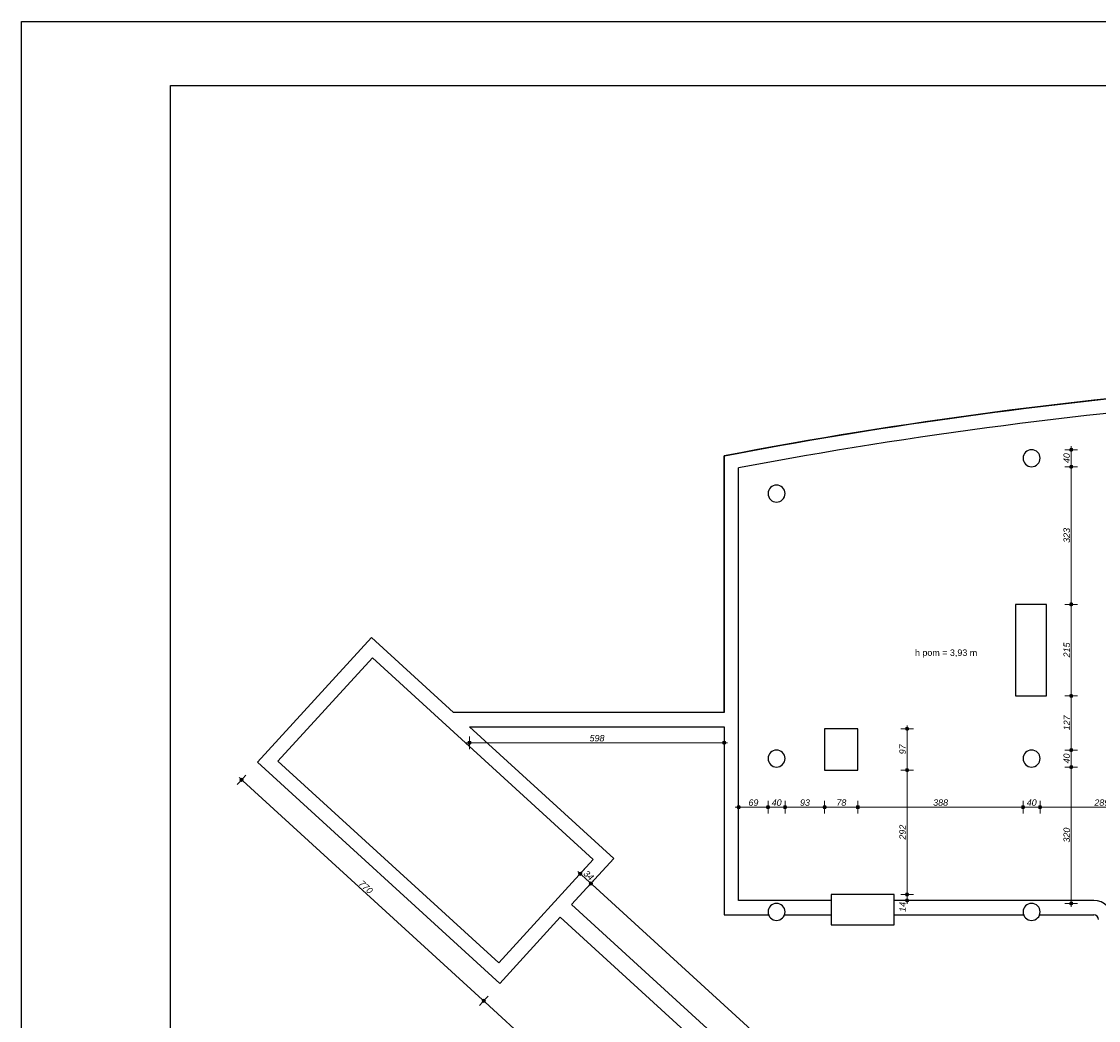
# Model space of a CAD drawing. Header units: millimetres. Extents: x -170998 to -45998, y 10557 to 52557.
# Tile 2 of 92: x -170998 to -145708, y 29108 to 52557. Entities that reach past the tile are written whole.
import ezdxf

# ---------------------------------------------------------------- set-up
doc = ezdxf.new("R2010")
doc.units = ezdxf.units.MM
doc.header["$MEASUREMENT"] = 0
doc.linetypes.add('Wipeout_Contour', pattern=[1000, 0, -1000])
for name, color, linetype in [('Polilinia', 7, 'Continuous'), ('Strop', 7, 'Continuous'), ('Słup', 7, 'Continuous'), ('Tekst', 7, 'Continuous'), ('Wymiary', 7, 'Continuous'), ('Ściana', 7, 'Continuous')]:
    doc.layers.add(name, color=color, linetype=linetype)
doc.styles.add('Arial', font='txt')
doc.styles.add('Times new roman', font='txt')
doc.dimstyles.new('GENERATED_STYLE__1', dxfattribs={"dimtxt": 150, "dimasz": 152, "dimexe": 0.18, "dimexo": 0, "dimgap": 0.09, "dimtad": 1, "dimtih": 1, "dimtoh": 1, "dimlfac": 0.1, "dimzin": 0, "dimdsep": 46, "dimtxsty": 'Arial', "dimblk": 'ARROWHEAD_11', "dimblk1": 'ARROWHEAD_11', "dimblk2": 'ARROWHEAD_11', "dimcen": 0.09, "dimclrd": 114, "dimclre": 114, "dimclrt": 114, "dimazin": 0, "dimtfac": 1, "dimtdec": 4, "dimtmove": 0, "dimatfit": 3, "dimfxl": 1, "dimtolj": 1, "dimtzin": 0, "dimarcsym": 0})
doc.dimstyles.new('GENERATED_STYLE__2', dxfattribs={"dimtxt": 150, "dimasz": 152, "dimexe": 0.18, "dimexo": 0, "dimgap": 0.09, "dimtad": 1, "dimlfac": 0.1, "dimzin": 0, "dimdsep": 46, "dimtxsty": 'Arial', "dimblk": 'ARROWHEAD_11', "dimblk1": 'ARROWHEAD_11', "dimblk2": 'ARROWHEAD_11', "dimcen": 0.09, "dimclrd": 114, "dimclre": 114, "dimclrt": 114, "dimazin": 0, "dimtfac": 1, "dimtdec": 4, "dimtmove": 0, "dimatfit": 3, "dimfxl": 1, "dimtolj": 1, "dimtzin": 0, "dimarcsym": 0})

# ---------------------------------------------------------------- blocks, each defined once
blk = doc.blocks.new('*D671')
at = {"layer": 'Wymiary', "linetype": 'Continuous', "lineweight": 13}
for points in [[(-154118, 34115), (-154121, 34131), (-154130, 34143), (-154143, 34152), (-154158, 34155), (-154173, 34152), (-154186, 34143), (-154195, 34131), (-154198, 34115), (-154195, 34100), (-154186, 34087), (-154173, 34078), (-154158, 34075), (-154143, 34078), (-154130, 34087), (-154121, 34100)], [(-153428, 34115), (-153431, 34131), (-153440, 34143), (-153453, 34152), (-153468, 34155), (-153483, 34152), (-153496, 34143), (-153505, 34131), (-153508, 34115), (-153505, 34100), (-153496, 34087), (-153483, 34078), (-153468, 34075), (-153453, 34078), (-153440, 34087), (-153431, 34100)]]:
    blk.add_hatch(color=114, dxfattribs=at).paths.add_polyline_path(points)
at = {"layer": 'Wymiary', "color": 114, "lineweight": 13}
for p, q in [((-154158, 34155), (-154158, 34265)), ((-153468, 34155), (-153468, 34265)), ((-154238, 34115), (-154198, 34115)), ((-154158, 33965), (-154158, 34075)), ((-154118, 34115), (-153508, 34115)), ((-153468, 33965), (-153468, 34075))]:
    blk.add_line(p, q, dxfattribs=at)
for centre in [(-154158, 34115), (-153468, 34115)]:
    blk.add_circle(centre, 40, dxfattribs=at)
at = {"layer": 'Wymiary', "color": 114, "lineweight": 13, "insert": (-153927, 34145), "char_height": 150, "attachment_point": 7, "style": 'Arial'}
blk.add_mtext('\\A1;{\\fArial|b0|i1|c238|p38;69}', dxfattribs=at)
blk = doc.blocks.new('ARROWHEAD_11')
at = {"color": 0, "linetype": 'Continuous', "lineweight": 0}
blk.add_line((0, 0), (-1, 0), dxfattribs=at)
at = {"color": 0, "linetype": 'Continuous', "lineweight": 0, "const_width": 0.25, "flags": 128}
blk.add_lwpolyline([(-0.125, 0, 1), (0.125, 0, 1)], format="xyb", close=True, dxfattribs=at)
blk = doc.blocks.new('*D672')
at = {"layer": 'Wymiary', "linetype": 'Continuous', "lineweight": 13}
for points in [[(-153428, 34115), (-153431, 34131), (-153440, 34143), (-153453, 34152), (-153468, 34155), (-153483, 34152), (-153496, 34143), (-153505, 34131), (-153508, 34115), (-153505, 34100), (-153496, 34087), (-153483, 34078), (-153468, 34075), (-153453, 34078), (-153440, 34087), (-153431, 34100)], [(-153028, 34115), (-153031, 34131), (-153040, 34143), (-153053, 34152), (-153068, 34155), (-153083, 34152), (-153096, 34143), (-153105, 34131), (-153108, 34115), (-153105, 34100), (-153096, 34087), (-153083, 34078), (-153068, 34075), (-153053, 34078), (-153040, 34087), (-153031, 34100)]]:
    blk.add_hatch(color=114, dxfattribs=at).paths.add_polyline_path(points)
at = {"layer": 'Wymiary', "color": 114, "lineweight": 13}
for p, q in [((-153468, 34155), (-153468, 34265)), ((-153068, 34155), (-153068, 34265)), ((-153468, 33965), (-153468, 34075)), ((-153428, 34115), (-153108, 34115)), ((-153068, 33965), (-153068, 34075))]:
    blk.add_line(p, q, dxfattribs=at)
for centre in [(-153468, 34115), (-153068, 34115)]:
    blk.add_circle(centre, 40, dxfattribs=at)
at = {"layer": 'Wymiary', "color": 114, "lineweight": 13, "insert": (-153382, 34145), "char_height": 150, "attachment_point": 7, "style": 'Arial'}
blk.add_mtext('\\A1;{\\fArial|b0|i1|c238|p38;40}', dxfattribs=at)
blk = doc.blocks.new('*D673')
at = {"layer": 'Wymiary', "linetype": 'Continuous', "lineweight": 13}
for points in [[(-153028, 34115), (-153031, 34131), (-153040, 34143), (-153053, 34152), (-153068, 34155), (-153083, 34152), (-153096, 34143), (-153105, 34131), (-153108, 34115), (-153105, 34100), (-153096, 34087), (-153083, 34078), (-153068, 34075), (-153053, 34078), (-153040, 34087), (-153031, 34100)], [(-152098, 34115), (-152101, 34131), (-152110, 34143), (-152123, 34152), (-152138, 34155), (-152153, 34152), (-152166, 34143), (-152175, 34131), (-152178, 34115), (-152175, 34100), (-152166, 34087), (-152153, 34078), (-152138, 34075), (-152123, 34078), (-152110, 34087), (-152101, 34100)]]:
    blk.add_hatch(color=114, dxfattribs=at).paths.add_polyline_path(points)
at = {"layer": 'Wymiary', "color": 114, "lineweight": 13}
for p, q in [((-153068, 34155), (-153068, 34265)), ((-152138, 34155), (-152138, 34265)), ((-153068, 33965), (-153068, 34075)), ((-153028, 34115), (-152178, 34115)), ((-152138, 33965), (-152138, 34075))]:
    blk.add_line(p, q, dxfattribs=at)
for centre in [(-153068, 34115), (-152138, 34115)]:
    blk.add_circle(centre, 40, dxfattribs=at)
at = {"layer": 'Wymiary', "color": 114, "lineweight": 13, "insert": (-152717, 34145), "char_height": 150, "attachment_point": 7, "style": 'Arial'}
blk.add_mtext('\\A1;{\\fArial|b0|i1|c238|p38;93}', dxfattribs=at)
blk = doc.blocks.new('*D674')
at = {"layer": 'Wymiary', "linetype": 'Continuous', "lineweight": 13}
for points in [[(-152098, 34115), (-152101, 34131), (-152110, 34143), (-152123, 34152), (-152138, 34155), (-152153, 34152), (-152166, 34143), (-152175, 34131), (-152178, 34115), (-152175, 34100), (-152166, 34087), (-152153, 34078), (-152138, 34075), (-152123, 34078), (-152110, 34087), (-152101, 34100)], [(-151318, 34115), (-151321, 34131), (-151330, 34143), (-151343, 34152), (-151358, 34155), (-151373, 34152), (-151386, 34143), (-151395, 34131), (-151398, 34115), (-151395, 34100), (-151386, 34087), (-151373, 34078), (-151358, 34075), (-151343, 34078), (-151330, 34087), (-151321, 34100)]]:
    blk.add_hatch(color=114, dxfattribs=at).paths.add_polyline_path(points)
at = {"layer": 'Wymiary', "color": 114, "lineweight": 13}
for p, q in [((-152138, 34155), (-152138, 34265)), ((-151358, 34155), (-151358, 34265)), ((-152138, 33965), (-152138, 34075)), ((-152098, 34115), (-151398, 34115)), ((-151358, 33965), (-151358, 34075))]:
    blk.add_line(p, q, dxfattribs=at)
for centre in [(-152138, 34115), (-151358, 34115)]:
    blk.add_circle(centre, 40, dxfattribs=at)
at = {"layer": 'Wymiary', "color": 114, "lineweight": 13, "insert": (-151862, 34145), "char_height": 150, "attachment_point": 7, "style": 'Arial'}
blk.add_mtext('\\A1;{\\fArial|b0|i1|c238|p38;78}', dxfattribs=at)
blk = doc.blocks.new('*D675')
at = {"layer": 'Wymiary', "linetype": 'Continuous', "lineweight": 13}
for points in [[(-151318, 34115), (-151321, 34131), (-151330, 34143), (-151343, 34152), (-151358, 34155), (-151373, 34152), (-151386, 34143), (-151395, 34131), (-151398, 34115), (-151395, 34100), (-151386, 34087), (-151373, 34078), (-151358, 34075), (-151343, 34078), (-151330, 34087), (-151321, 34100)], [(-147438, 34115), (-147441, 34131), (-147450, 34143), (-147463, 34152), (-147478, 34155), (-147493, 34152), (-147506, 34143), (-147515, 34131), (-147518, 34115), (-147515, 34100), (-147506, 34087), (-147493, 34078), (-147478, 34075), (-147463, 34078), (-147450, 34087), (-147441, 34100)]]:
    blk.add_hatch(color=114, dxfattribs=at).paths.add_polyline_path(points)
at = {"layer": 'Wymiary', "color": 114, "lineweight": 13}
for p, q in [((-151358, 34155), (-151358, 34265)), ((-147478, 34155), (-147478, 34265)), ((-151358, 33965), (-151358, 34075)), ((-151318, 34115), (-147518, 34115)), ((-147478, 33965), (-147478, 34075))]:
    blk.add_line(p, q, dxfattribs=at)
for centre in [(-151358, 34115), (-147478, 34115)]:
    blk.add_circle(centre, 40, dxfattribs=at)
at = {"layer": 'Wymiary', "color": 114, "lineweight": 13, "insert": (-149589, 34145), "char_height": 150, "attachment_point": 7, "style": 'Arial'}
blk.add_mtext('\\A1;{\\fArial|b0|i1|c238|p38;388}', dxfattribs=at)
blk = doc.blocks.new('*D676')
at = {"layer": 'Wymiary', "linetype": 'Continuous', "lineweight": 13}
for points in [[(-147438, 34115), (-147441, 34131), (-147450, 34143), (-147463, 34152), (-147478, 34155), (-147493, 34152), (-147506, 34143), (-147515, 34131), (-147518, 34115), (-147515, 34100), (-147506, 34087), (-147493, 34078), (-147478, 34075), (-147463, 34078), (-147450, 34087), (-147441, 34100)], [(-147038, 34115), (-147041, 34131), (-147050, 34143), (-147063, 34152), (-147078, 34155), (-147093, 34152), (-147106, 34143), (-147115, 34131), (-147118, 34115), (-147115, 34100), (-147106, 34087), (-147093, 34078), (-147078, 34075), (-147063, 34078), (-147050, 34087), (-147041, 34100)]]:
    blk.add_hatch(color=114, dxfattribs=at).paths.add_polyline_path(points)
at = {"layer": 'Wymiary', "color": 114, "lineweight": 13}
for p, q in [((-147478, 34155), (-147478, 34265)), ((-147078, 34155), (-147078, 34265)), ((-147478, 33965), (-147478, 34075)), ((-147438, 34115), (-147118, 34115)), ((-147078, 33965), (-147078, 34075))]:
    blk.add_line(p, q, dxfattribs=at)
for centre in [(-147478, 34115), (-147078, 34115)]:
    blk.add_circle(centre, 40, dxfattribs=at)
at = {"layer": 'Wymiary', "color": 114, "lineweight": 13, "insert": (-147392, 34145), "char_height": 150, "attachment_point": 7, "style": 'Arial'}
blk.add_mtext('\\A1;{\\fArial|b0|i1|c238|p38;40}', dxfattribs=at)
blk = doc.blocks.new('*D677')
at = {"layer": 'Wymiary', "linetype": 'Continuous', "lineweight": 13}
for points in [[(-147038, 34115), (-147041, 34131), (-147050, 34143), (-147063, 34152), (-147078, 34155), (-147093, 34152), (-147106, 34143), (-147115, 34131), (-147118, 34115), (-147115, 34100), (-147106, 34087), (-147093, 34078), (-147078, 34075), (-147063, 34078), (-147050, 34087), (-147041, 34100)], [(-144148, 34115), (-144151, 34131), (-144160, 34143), (-144173, 34152), (-144188, 34155), (-144203, 34152), (-144216, 34143), (-144225, 34131), (-144228, 34115), (-144225, 34100), (-144216, 34087), (-144203, 34078), (-144188, 34075), (-144173, 34078), (-144160, 34087), (-144151, 34100)]]:
    blk.add_hatch(color=114, dxfattribs=at).paths.add_polyline_path(points)
at = {"layer": 'Wymiary', "color": 114, "lineweight": 13}
for p, q in [((-147078, 34155), (-147078, 34265)), ((-144188, 34155), (-144188, 34265)), ((-147078, 33965), (-147078, 34075)), ((-147038, 34115), (-144228, 34115)), ((-144188, 33965), (-144188, 34075)), ((-144148, 34115), (-144108, 34115))]:
    blk.add_line(p, q, dxfattribs=at)
for centre in [(-147078, 34115), (-144188, 34115)]:
    blk.add_circle(centre, 40, dxfattribs=at)
at = {"layer": 'Wymiary', "color": 114, "lineweight": 13, "insert": (-145804, 34145), "char_height": 150, "attachment_point": 7, "style": 'Arial'}
blk.add_mtext('\\A1;{\\fArial|b0|i1|c238|p38;289}', dxfattribs=at)
blk = doc.blocks.new('*D678')
at = {"layer": 'Wymiary', "linetype": 'Continuous', "lineweight": 13}
for points in [[(-146307, 35056), (-146310, 35071), (-146319, 35084), (-146332, 35093), (-146347, 35096), (-146362, 35093), (-146375, 35084), (-146384, 35071), (-146387, 35056), (-146384, 35041), (-146375, 35028), (-146362, 35019), (-146347, 35016), (-146332, 35019), (-146319, 35028), (-146310, 35041)], [(-146307, 31856), (-146310, 31871), (-146319, 31884), (-146332, 31893), (-146347, 31896), (-146362, 31893), (-146375, 31884), (-146384, 31871), (-146387, 31856), (-146384, 31841), (-146375, 31828), (-146362, 31819), (-146347, 31816), (-146332, 31819), (-146319, 31828), (-146310, 31841)]]:
    blk.add_hatch(color=114, dxfattribs=at).paths.add_polyline_path(points)
at = {"layer": 'Wymiary', "color": 114, "lineweight": 13}
for p, q in [((-146387, 35056), (-146497, 35056)), ((-146347, 31896), (-146347, 35016)), ((-146197, 35056), (-146307, 35056)), ((-146387, 31856), (-146497, 31856)), ((-146347, 31776), (-146347, 31816)), ((-146197, 31856), (-146307, 31856))]:
    blk.add_line(p, q, dxfattribs=at)
for centre in [(-146347, 35056), (-146347, 31856)]:
    blk.add_circle(centre, 40, dxfattribs=at)
at = {"layer": 'Wymiary', "color": 114, "lineweight": 13, "insert": (-146377, 33285), "char_height": 150, "attachment_point": 7, "rotation": 90, "style": 'Arial'}
blk.add_mtext('\\A1;{\\fArial|b0|i1|c238|p38;320}', dxfattribs=at)
blk = doc.blocks.new('*D679')
at = {"layer": 'Wymiary', "linetype": 'Continuous', "lineweight": 13}
for points in [[(-146307, 35456), (-146310, 35471), (-146319, 35484), (-146332, 35493), (-146347, 35496), (-146362, 35493), (-146375, 35484), (-146384, 35471), (-146387, 35456), (-146384, 35441), (-146375, 35428), (-146362, 35419), (-146347, 35416), (-146332, 35419), (-146319, 35428), (-146310, 35441)], [(-146307, 35056), (-146310, 35071), (-146319, 35084), (-146332, 35093), (-146347, 35096), (-146362, 35093), (-146375, 35084), (-146384, 35071), (-146387, 35056), (-146384, 35041), (-146375, 35028), (-146362, 35019), (-146347, 35016), (-146332, 35019), (-146319, 35028), (-146310, 35041)]]:
    blk.add_hatch(color=114, dxfattribs=at).paths.add_polyline_path(points)
at = {"layer": 'Wymiary', "color": 114, "lineweight": 13}
for p, q in [((-146387, 35456), (-146497, 35456)), ((-146347, 35096), (-146347, 35416)), ((-146197, 35456), (-146307, 35456)), ((-146387, 35056), (-146497, 35056)), ((-146197, 35056), (-146307, 35056))]:
    blk.add_line(p, q, dxfattribs=at)
for centre in [(-146347, 35456), (-146347, 35056)]:
    blk.add_circle(centre, 40, dxfattribs=at)
at = {"layer": 'Wymiary', "color": 114, "lineweight": 13, "insert": (-146377, 35142), "char_height": 150, "attachment_point": 7, "rotation": 90, "style": 'Arial'}
blk.add_mtext('\\A1;{\\fArial|b0|i1|c238|p38;40}', dxfattribs=at)
blk = doc.blocks.new('*D680')
at = {"layer": 'Wymiary', "linetype": 'Continuous', "lineweight": 13}
for points in [[(-146307, 36726), (-146310, 36741), (-146319, 36754), (-146332, 36763), (-146347, 36766), (-146362, 36763), (-146375, 36754), (-146384, 36741), (-146387, 36726), (-146384, 36711), (-146375, 36698), (-146362, 36689), (-146347, 36686), (-146332, 36689), (-146319, 36698), (-146310, 36711)], [(-146307, 35456), (-146310, 35471), (-146319, 35484), (-146332, 35493), (-146347, 35496), (-146362, 35493), (-146375, 35484), (-146384, 35471), (-146387, 35456), (-146384, 35441), (-146375, 35428), (-146362, 35419), (-146347, 35416), (-146332, 35419), (-146319, 35428), (-146310, 35441)]]:
    blk.add_hatch(color=114, dxfattribs=at).paths.add_polyline_path(points)
at = {"layer": 'Wymiary', "color": 114, "lineweight": 13}
for p, q in [((-146387, 36726), (-146497, 36726)), ((-146347, 35496), (-146347, 36686)), ((-146197, 36726), (-146307, 36726)), ((-146387, 35456), (-146497, 35456)), ((-146197, 35456), (-146307, 35456))]:
    blk.add_line(p, q, dxfattribs=at)
for centre in [(-146347, 36726), (-146347, 35456)]:
    blk.add_circle(centre, 40, dxfattribs=at)
at = {"layer": 'Wymiary', "color": 114, "lineweight": 13, "insert": (-146377, 35920), "char_height": 150, "attachment_point": 7, "rotation": 90, "style": 'Arial'}
blk.add_mtext('\\A1;{\\fArial|b0|i1|c238|p38;127}', dxfattribs=at)
blk = doc.blocks.new('*D681')
at = {"layer": 'Wymiary', "linetype": 'Continuous', "lineweight": 13}
for points in [[(-146307, 38876), (-146310, 38891), (-146319, 38904), (-146332, 38913), (-146347, 38916), (-146362, 38913), (-146375, 38904), (-146384, 38891), (-146387, 38876), (-146384, 38861), (-146375, 38848), (-146362, 38839), (-146347, 38836), (-146332, 38839), (-146319, 38848), (-146310, 38861)], [(-146307, 36726), (-146310, 36741), (-146319, 36754), (-146332, 36763), (-146347, 36766), (-146362, 36763), (-146375, 36754), (-146384, 36741), (-146387, 36726), (-146384, 36711), (-146375, 36698), (-146362, 36689), (-146347, 36686), (-146332, 36689), (-146319, 36698), (-146310, 36711)]]:
    blk.add_hatch(color=114, dxfattribs=at).paths.add_polyline_path(points)
at = {"layer": 'Wymiary', "color": 114, "lineweight": 13}
for p, q in [((-146387, 38876), (-146497, 38876)), ((-146347, 36766), (-146347, 38836)), ((-146197, 38876), (-146307, 38876)), ((-146387, 36726), (-146497, 36726)), ((-146197, 36726), (-146307, 36726))]:
    blk.add_line(p, q, dxfattribs=at)
for centre in [(-146347, 38876), (-146347, 36726)]:
    blk.add_circle(centre, 40, dxfattribs=at)
at = {"layer": 'Wymiary', "color": 114, "lineweight": 13, "insert": (-146377, 37630), "char_height": 150, "attachment_point": 7, "rotation": 90, "style": 'Arial'}
blk.add_mtext('\\A1;{\\fArial|b0|i1|c238|p38;215}', dxfattribs=at)
blk = doc.blocks.new('*D682')
at = {"layer": 'Wymiary', "linetype": 'Continuous', "lineweight": 13}
for points in [[(-146307, 42106), (-146310, 42121), (-146319, 42134), (-146332, 42143), (-146347, 42146), (-146362, 42143), (-146375, 42134), (-146384, 42121), (-146387, 42106), (-146384, 42091), (-146375, 42078), (-146362, 42069), (-146347, 42066), (-146332, 42069), (-146319, 42078), (-146310, 42091)], [(-146307, 38876), (-146310, 38891), (-146319, 38904), (-146332, 38913), (-146347, 38916), (-146362, 38913), (-146375, 38904), (-146384, 38891), (-146387, 38876), (-146384, 38861), (-146375, 38848), (-146362, 38839), (-146347, 38836), (-146332, 38839), (-146319, 38848), (-146310, 38861)]]:
    blk.add_hatch(color=114, dxfattribs=at).paths.add_polyline_path(points)
at = {"layer": 'Wymiary', "color": 114, "lineweight": 13}
for p, q in [((-146387, 42106), (-146497, 42106)), ((-146347, 38916), (-146347, 42066)), ((-146197, 42106), (-146307, 42106)), ((-146387, 38876), (-146497, 38876)), ((-146197, 38876), (-146307, 38876))]:
    blk.add_line(p, q, dxfattribs=at)
for centre in [(-146347, 42106), (-146347, 38876)]:
    blk.add_circle(centre, 40, dxfattribs=at)
at = {"layer": 'Wymiary', "color": 114, "lineweight": 13, "insert": (-146377, 40320), "char_height": 150, "attachment_point": 7, "rotation": 90, "style": 'Arial'}
blk.add_mtext('\\A1;{\\fArial|b0|i1|c238|p38;323}', dxfattribs=at)
blk = doc.blocks.new('*D683')
at = {"layer": 'Wymiary', "linetype": 'Continuous', "lineweight": 13}
for points in [[(-146307, 42506), (-146310, 42521), (-146319, 42534), (-146332, 42543), (-146347, 42546), (-146362, 42543), (-146375, 42534), (-146384, 42521), (-146387, 42506), (-146384, 42491), (-146375, 42478), (-146362, 42469), (-146347, 42466), (-146332, 42469), (-146319, 42478), (-146310, 42491)], [(-146307, 42106), (-146310, 42121), (-146319, 42134), (-146332, 42143), (-146347, 42146), (-146362, 42143), (-146375, 42134), (-146384, 42121), (-146387, 42106), (-146384, 42091), (-146375, 42078), (-146362, 42069), (-146347, 42066), (-146332, 42069), (-146319, 42078), (-146310, 42091)]]:
    blk.add_hatch(color=114, dxfattribs=at).paths.add_polyline_path(points)
at = {"layer": 'Wymiary', "color": 114, "lineweight": 13}
for p, q in [((-146387, 42506), (-146497, 42506)), ((-146347, 42546), (-146347, 42586)), ((-146197, 42506), (-146307, 42506)), ((-146347, 42146), (-146347, 42466)), ((-146387, 42106), (-146497, 42106)), ((-146197, 42106), (-146307, 42106))]:
    blk.add_line(p, q, dxfattribs=at)
for centre in [(-146347, 42506), (-146347, 42106)]:
    blk.add_circle(centre, 40, dxfattribs=at)
at = {"layer": 'Wymiary', "color": 114, "lineweight": 13, "insert": (-146377, 42192), "char_height": 150, "attachment_point": 7, "rotation": 90, "style": 'Arial'}
blk.add_mtext('\\A1;{\\fArial|b0|i1|c238|p38;40}', dxfattribs=at)
blk = doc.blocks.new('*D684')
at = {"layer": 'Wymiary', "linetype": 'Continuous', "lineweight": 13}
for points in [[(-150162, 32065), (-150165, 32080), (-150173, 32093), (-150186, 32102), (-150202, 32105), (-150217, 32102), (-150230, 32093), (-150238, 32080), (-150242, 32065), (-150238, 32050), (-150230, 32037), (-150217, 32028), (-150202, 32025), (-150186, 32028), (-150173, 32037), (-150165, 32050)], [(-150162, 31925), (-150165, 31940), (-150173, 31953), (-150186, 31962), (-150202, 31965), (-150217, 31962), (-150230, 31953), (-150238, 31940), (-150242, 31925), (-150238, 31910), (-150230, 31897), (-150217, 31888), (-150202, 31885), (-150186, 31888), (-150173, 31897), (-150165, 31910)]]:
    blk.add_hatch(color=114, dxfattribs=at).paths.add_polyline_path(points)
at = {"layer": 'Wymiary', "color": 114, "lineweight": 13}
for p, q in [((-150242, 32065), (-150352, 32065)), ((-150242, 31925), (-150352, 31925)), ((-150202, 31965), (-150202, 32025)), ((-150202, 31845), (-150202, 31885)), ((-150052, 32065), (-150162, 32065)), ((-150052, 31925), (-150162, 31925))]:
    blk.add_line(p, q, dxfattribs=at)
for centre in [(-150202, 32065), (-150202, 31925)]:
    blk.add_circle(centre, 40, dxfattribs=at)
at = {"layer": 'Wymiary', "color": 114, "lineweight": 13, "insert": (-150232, 31657), "char_height": 150, "attachment_point": 7, "rotation": 90, "style": 'Arial'}
blk.add_mtext('\\A1;{\\fArial|b0|i1|c238|p38;14}', dxfattribs=at)
blk = doc.blocks.new('*D685')
at = {"layer": 'Wymiary', "linetype": 'Continuous', "lineweight": 13}
for points in [[(-150162, 34985), (-150165, 35000), (-150173, 35013), (-150186, 35022), (-150202, 35025), (-150217, 35022), (-150230, 35013), (-150238, 35000), (-150242, 34985), (-150238, 34970), (-150230, 34957), (-150217, 34948), (-150202, 34945), (-150186, 34948), (-150173, 34957), (-150165, 34970)], [(-150162, 32065), (-150165, 32080), (-150173, 32093), (-150186, 32102), (-150202, 32105), (-150217, 32102), (-150230, 32093), (-150238, 32080), (-150242, 32065), (-150238, 32050), (-150230, 32037), (-150217, 32028), (-150202, 32025), (-150186, 32028), (-150173, 32037), (-150165, 32050)]]:
    blk.add_hatch(color=114, dxfattribs=at).paths.add_polyline_path(points)
at = {"layer": 'Wymiary', "color": 114, "lineweight": 13}
for p, q in [((-150242, 34985), (-150352, 34985)), ((-150202, 32105), (-150202, 34945)), ((-150052, 34985), (-150162, 34985)), ((-150242, 32065), (-150352, 32065)), ((-150052, 32065), (-150162, 32065))]:
    blk.add_line(p, q, dxfattribs=at)
for centre in [(-150202, 34985), (-150202, 32065)]:
    blk.add_circle(centre, 40, dxfattribs=at)
at = {"layer": 'Wymiary', "color": 114, "lineweight": 13, "insert": (-150232, 33354), "char_height": 150, "attachment_point": 7, "rotation": 90, "style": 'Arial'}
blk.add_mtext('\\A1;{\\fArial|b0|i1|c238|p38;292}', dxfattribs=at)
blk = doc.blocks.new('*D686')
at = {"layer": 'Wymiary', "linetype": 'Continuous', "lineweight": 13}
for points in [[(-150162, 35955), (-150165, 35970), (-150173, 35983), (-150186, 35992), (-150202, 35995), (-150217, 35992), (-150230, 35983), (-150238, 35970), (-150242, 35955), (-150238, 35940), (-150230, 35927), (-150217, 35918), (-150202, 35915), (-150186, 35918), (-150173, 35927), (-150165, 35940)], [(-150162, 34985), (-150165, 35000), (-150173, 35013), (-150186, 35022), (-150202, 35025), (-150217, 35022), (-150230, 35013), (-150238, 35000), (-150242, 34985), (-150238, 34970), (-150230, 34957), (-150217, 34948), (-150202, 34945), (-150186, 34948), (-150173, 34957), (-150165, 34970)]]:
    blk.add_hatch(color=114, dxfattribs=at).paths.add_polyline_path(points)
at = {"layer": 'Wymiary', "color": 114, "lineweight": 13}
for p, q in [((-150242, 35955), (-150352, 35955)), ((-150202, 35995), (-150202, 36035)), ((-150202, 35025), (-150202, 35915)), ((-150052, 35955), (-150162, 35955)), ((-150242, 34985), (-150352, 34985)), ((-150052, 34985), (-150162, 34985))]:
    blk.add_line(p, q, dxfattribs=at)
for centre in [(-150202, 35955), (-150202, 34985)]:
    blk.add_circle(centre, 40, dxfattribs=at)
at = {"layer": 'Wymiary', "color": 114, "lineweight": 13, "insert": (-150232, 35356), "char_height": 150, "attachment_point": 7, "rotation": 90, "style": 'Arial'}
blk.add_mtext('\\A1;{\\fArial|b0|i1|c238|p38;97}', dxfattribs=at)
blk = doc.blocks.new('*D753')
at = {"layer": 'Wymiary', "linetype": 'Continuous', "lineweight": 13}
for points in [[(-160438, 35627), (-160441, 35642), (-160450, 35655), (-160463, 35664), (-160478, 35667), (-160493, 35664), (-160506, 35655), (-160515, 35642), (-160518, 35627), (-160515, 35612), (-160506, 35599), (-160493, 35590), (-160478, 35587), (-160463, 35590), (-160450, 35599), (-160441, 35612)], [(-154458, 35627), (-154461, 35642), (-154470, 35655), (-154483, 35664), (-154498, 35667), (-154513, 35664), (-154526, 35655), (-154535, 35642), (-154538, 35627), (-154535, 35612), (-154526, 35599), (-154513, 35590), (-154498, 35587), (-154483, 35590), (-154470, 35599), (-154461, 35612)]]:
    blk.add_hatch(color=114, dxfattribs=at).paths.add_polyline_path(points)
at = {"layer": 'Wymiary', "color": 114, "lineweight": 13}
for p, q in [((-160478, 35667), (-160478, 35777)), ((-154498, 35667), (-154498, 35777)), ((-160558, 35627), (-160518, 35627)), ((-160478, 35477), (-160478, 35587)), ((-160438, 35627), (-154538, 35627)), ((-154498, 35477), (-154498, 35587)), ((-154458, 35627), (-154418, 35627))]:
    blk.add_line(p, q, dxfattribs=at)
for centre in [(-160478, 35627), (-154498, 35627)]:
    blk.add_circle(centre, 40, dxfattribs=at)
at = {"layer": 'Wymiary', "color": 114, "lineweight": 13, "insert": (-157659, 35657), "char_height": 150, "attachment_point": 7, "style": 'Arial'}
blk.add_mtext('\\A1;{\\fArial|b0|i1|c238|p38;598}', dxfattribs=at)
blk = doc.blocks.new('*D754')
at = {"layer": 'Wymiary', "linetype": 'Continuous', "lineweight": 13}
for points in [[(-157839, 32553), (-157842, 32569), (-157851, 32582), (-157864, 32590), (-157879, 32593), (-157894, 32590), (-157907, 32582), (-157916, 32569), (-157919, 32553), (-157916, 32538), (-157907, 32525), (-157894, 32517), (-157879, 32513), (-157864, 32517), (-157851, 32525), (-157842, 32538)], [(-157588, 32324), (-157591, 32340), (-157600, 32353), (-157613, 32361), (-157628, 32364), (-157643, 32361), (-157656, 32353), (-157665, 32340), (-157668, 32324), (-157665, 32309), (-157656, 32296), (-157643, 32287), (-157628, 32284), (-157613, 32287), (-157600, 32296), (-157591, 32309)]]:
    blk.add_hatch(color=114, dxfattribs=at).paths.add_polyline_path(points)
at = {"layer": 'Wymiary', "color": 114, "lineweight": 13}
for p, q in [((-157852, 32583), (-157778, 32664)), ((-157980, 32443), (-157906, 32524)), ((-157938, 32607), (-157909, 32580)), ((-157849, 32527), (-157657, 32351)), ((-157601, 32354), (-157527, 32435)), ((-157729, 32213), (-157655, 32295))]:
    blk.add_line(p, q, dxfattribs=at)
for centre in [(-157879, 32553), (-157628, 32324)]:
    blk.add_circle(centre, 40, dxfattribs=at)
at = {"layer": 'Wymiary', "color": 114, "lineweight": 13, "insert": (-157817, 32538), "char_height": 150, "attachment_point": 7, "rotation": 317.6132, "style": 'Arial'}
blk.add_mtext('\\A1;{\\fArial|b0|i1|c238|p38;34}', dxfattribs=at)
blk = doc.blocks.new('*D755')
at = {"layer": 'Wymiary', "linetype": 'Continuous', "lineweight": 13}
for points in [[(-157588, 32324), (-157591, 32340), (-157600, 32353), (-157613, 32361), (-157628, 32364), (-157643, 32361), (-157656, 32353), (-157665, 32340), (-157668, 32324), (-157665, 32309), (-157656, 32296), (-157643, 32287), (-157628, 32284), (-157613, 32287), (-157600, 32296), (-157591, 32309)], [(-140548, 16772), (-140551, 16787), (-140560, 16800), (-140573, 16809), (-140588, 16812), (-140603, 16809), (-140616, 16800), (-140625, 16787), (-140628, 16772), (-140625, 16757), (-140616, 16744), (-140603, 16735), (-140588, 16732), (-140573, 16735), (-140560, 16744), (-140551, 16757)]]:
    blk.add_hatch(color=114, dxfattribs=at).paths.add_polyline_path(points)
at = {"layer": 'Wymiary', "color": 114, "lineweight": 13}
for p, q in [((-157598, 32297), (-140618, 16799)), ((-140689, 16661), (-140615, 16742)), ((-140561, 16802), (-140487, 16883)), ((-140559, 16745), (-140529, 16718))]:
    blk.add_line(p, q, dxfattribs=at)
blk.add_circle((-140588, 16772), 40, dxfattribs=at)
at = {"layer": 'Wymiary', "color": 114, "lineweight": 13, "insert": (-149256, 24724), "char_height": 150, "attachment_point": 7, "rotation": 317.6132, "style": 'Arial'}
blk.add_mtext('\\A1;{\\fArial|b0|i1|c238|p38;2305}', dxfattribs=at)
blk = doc.blocks.new('*D756')
at = {"layer": 'Wymiary', "linetype": 'Continuous', "lineweight": 13}
for points in [[(-165790, 34759), (-165793, 34774), (-165802, 34787), (-165815, 34796), (-165830, 34799), (-165846, 34796), (-165859, 34787), (-165867, 34774), (-165870, 34759), (-165867, 34744), (-165859, 34731), (-165846, 34722), (-165830, 34719), (-165815, 34722), (-165802, 34731), (-165793, 34744)], [(-160103, 29568), (-160106, 29584), (-160115, 29597), (-160128, 29605), (-160143, 29608), (-160159, 29605), (-160172, 29597), (-160180, 29584), (-160183, 29568), (-160180, 29553), (-160172, 29540), (-160159, 29531), (-160143, 29528), (-160128, 29531), (-160115, 29540), (-160106, 29553)]]:
    blk.add_hatch(color=114, dxfattribs=at).paths.add_polyline_path(points)
at = {"layer": 'Wymiary', "color": 114, "lineweight": 13}
for p, q in [((-165932, 34648), (-165857, 34729)), ((-165889, 34813), (-165860, 34786)), ((-165803, 34789), (-165729, 34870)), ((-165801, 34732), (-160173, 29595))]:
    blk.add_line(p, q, dxfattribs=at)
blk.add_circle((-165830, 34759), 40, dxfattribs=at)
at = {"layer": 'Wymiary', "color": 114, "lineweight": 13, "insert": (-163093, 32301), "char_height": 150, "attachment_point": 7, "rotation": 317.6132, "style": 'Arial'}
blk.add_mtext('\\A1;{\\fArial|b0|i1|c238|p38;770}', dxfattribs=at)
blk = doc.blocks.new('*D757')
at = {"layer": 'Wymiary', "linetype": 'Continuous', "lineweight": 13}
for points in [[(-160103, 29568), (-160106, 29584), (-160115, 29597), (-160128, 29605), (-160143, 29608), (-160159, 29605), (-160172, 29597), (-160180, 29584), (-160183, 29568), (-160180, 29553), (-160172, 29540), (-160159, 29531), (-160143, 29528), (-160128, 29531), (-160115, 29540), (-160106, 29553)], [(-143294, 14226), (-143297, 14242), (-143306, 14255), (-143319, 14263), (-143334, 14266), (-143349, 14263), (-143362, 14255), (-143371, 14242), (-143374, 14226), (-143371, 14211), (-143362, 14198), (-143349, 14189), (-143334, 14186), (-143319, 14189), (-143306, 14198), (-143297, 14211)]]:
    blk.add_hatch(color=114, dxfattribs=at).paths.add_polyline_path(points)
at = {"layer": 'Wymiary', "color": 114, "lineweight": 13}
for p, q in [((-160116, 29598), (-160042, 29679)), ((-160244, 29458), (-160170, 29539)), ((-160114, 29541), (-143363, 14253)), ((-143435, 14116), (-143361, 14197)), ((-143307, 14256), (-143233, 14337)), ((-143304, 14199), (-143275, 14172))]:
    blk.add_line(p, q, dxfattribs=at)
for centre in [(-160143, 29568), (-143334, 14226)]:
    blk.add_circle(centre, 40, dxfattribs=at)
at = {"layer": 'Wymiary', "color": 114, "lineweight": 13, "insert": (-151887, 22073), "char_height": 150, "attachment_point": 7, "rotation": 317.6132, "style": 'Arial'}
blk.add_mtext('\\A1;{\\fArial|b0|i1|c238|p38;2296}', dxfattribs=at)

msp = doc.modelspace()

# ---------------------------------------------------------------- linework, layer by layer
at = {"layer": 'Strop', "flags": 128}
msp.add_lwpolyline([(-96528.019, 14639.32), (-140258.019, 14639.32), (-141547.974, 14639.32), (-141547.974, 16204.96), (-158346.468, 31536.991), (-159768.887, 29978.522), (-165456.021, 35169.185), (-162779.93, 38101.664), (-160850.538, 36340.703), (-154498.018, 36340.703), (-154498.018, 42361.953, -0.000026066), (-154486.563, 42364.139, -0.048415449), (-132966.516, 44343.261, -0.006018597), (-130274.231, 44297.262), (-126000.282, 44095.254, -0.000456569), (-125806.601, 44084.047, -0.017918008), (-118229.318, 43365.515, -0.007769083), (-114963.359, 42885.553), (-114963.364, 42885.522, -0.034912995), (-97147.904, 38702.246, -0.03139835)], format="xyb", dxfattribs=at)
at = {"layer": 'Słup'}
for p, q in [((-146928.018, 38875.843), (-147658.018, 38875.843)), ((-147658.018, 38875.843), (-147658.018, 36725.843)), ((-146928.018, 36725.843), (-146928.018, 38875.843)), ((-147658.018, 36725.843), (-146928.018, 36725.843)), ((-151358.018, 35955.084), (-152138.018, 35955.084)), ((-152138.018, 35955.084), (-152138.018, 34985.084)), ((-151358.018, 34985.084), (-151358.018, 35955.084)), ((-152138.018, 34985.084), (-151358.018, 34985.084)), ((-150508.018, 32065.084), (-151988.018, 32065.084))]:
    msp.add_line(p, q, dxfattribs=at)
for centre, start, end in [((-147278.018, 42305.843), 0, 180), ((-147278.018, 42305.843), 180, 0), ((-153268.018, 41475.357), 0, 180), ((-153268.018, 41475.357), 180, 0), ((-153268.018, 35255.843), 0, 180), ((-147278.018, 35255.843), 0, 180), ((-153268.018, 35255.843), 180, 0), ((-147278.018, 35255.843), 180, 0)]:
    msp.add_arc(centre, 200, start, end, dxfattribs=at)

# ---------------------------------------------------------------- texts
at = {"layer": 'Tekst', "insert": (-149286.524, 37816.728), "char_height": 150, "attachment_point": 2, "style": 'Times new roman'}
msp.add_mtext('\\A1;{\\fArial|b0|i0|c0|p38;h pom = 3,93 m}', dxfattribs=at)

# ---------------------------------------------------------------- dimensions: what is measured, and where the dimension line sits
at = {"layer": 'Wymiary', "color": 114, "lineweight": 13}
for base, p1, p2, picture, middle in [((-146347.014, 42505.843), (-147278.018, 42105.843), (-147278.018, 42505.843), '*D683', (-146452.014, 42305.843)), ((-146347.014, 42105.843), (-146928.018, 38875.843), (-147278.018, 42105.843), '*D682', (-146452.014, 40490.843)), ((-146347.014, 38875.843), (-146928.018, 36725.843), (-146928.018, 38875.843), '*D681', (-146452.014, 37800.843)), ((-146347.014, 36725.843), (-147278.018, 35455.843), (-146928.018, 36725.843), '*D680', (-146452.014, 36090.843)), ((-150201.506, 35955.084), (-151358.018, 34985.084), (-151358.018, 35955.084), '*D686', (-150306.506, 35470.084)), ((-146347.014, 35455.843), (-147278.018, 35055.843), (-147278.018, 35455.843), '*D679', (-146452.014, 35255.843))]:
    dim = msp.add_linear_dim(base=base, p1=p1, p2=p2, angle=90, dimstyle='GENERATED_STYLE__2', dxfattribs=at)
    dim.commit()
    dim.dimension.update_dxf_attribs({"geometry": picture, "text_midpoint": middle, "dimtype": 160, "text_rotation": 90})
for base, p1, p2, picture, middle in [((-153068.018, 34115.206), (-153468.018, 35255.843), (-153068.018, 35255.843), '*D672', (-153268.018, 34220.206)), ((-152138.018, 34115.206), (-153068.018, 35255.843), (-152138.018, 34985.084), '*D673', (-152603.018, 34220.206)), ((-147478.018, 34115.206), (-151358.018, 34985.084), (-147478.018, 35255.843), '*D675', (-149418.018, 34220.206)), ((-147078.018, 34115.206), (-147478.018, 35255.843), (-147078.018, 35255.843), '*D676', (-147278.018, 34220.206)), ((-151358.018, 34115.206), (-152138.018, 34985.084), (-151358.018, 34985.084), '*D674', (-151748.018, 34220.206))]:
    dim = msp.add_linear_dim(base=base, p1=p1, p2=p2, dimstyle='GENERATED_STYLE__1', dxfattribs=at)
    dim.commit()
    dim.dimension.update_dxf_attribs({"geometry": picture, "text_midpoint": middle, "dimtype": 160})

# ---------------------------------------------------------------- next in the draw order: wipeouts: each hides what was drawn before it
at = {"color": 254, "linetype": 'Wipeout_Contour', "lineweight": 0, "ltscale": 635052.578524}
msp.add_wipeout([(-154158.018, 31585.084), (-154158.018, 42080.341), (-154498.018, 42361.953), (-154498.018, 31585.084)], dxfattribs=at).dxf.layer = 'Ściana'
at = {"color": 254, "linetype": 'Wipeout_Contour', "lineweight": 0, "ltscale": 655700.645868}
msp.add_wipeout([(-162757.989, 37621.315), (-157572.915, 32888.884), (-157092.583, 32910.807), (-162779.93, 38101.664)], dxfattribs=at).dxf.layer = 'Ściana'
at = {"color": 254, "linetype": 'Wipeout_Contour', "lineweight": 0, "ltscale": 2263356.826377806}
msp.add_wipeout([(-145818.018, 31925.084), (-150508.018, 31925.084), (-150508.018, 31585.084), (-147463.944, 31585.084), (-147478.018, 31655.843), (-147462.794, 31732.38), (-147419.44, 31797.264), (-147354.555, 31840.619), (-147278.018, 31855.843), (-147201.482, 31840.619), (-147136.597, 31797.264), (-147093.242, 31732.38), (-147078.018, 31655.843), (-147092.093, 31585.084), (-145818.018, 31585.084)], dxfattribs=at).dxf.layer = 'Ściana'

# ---------------------------------------------------------------- next in the draw order: linework, layer by layer
at = {"layer": 'Ściana', "flags": 128}
for points in [[(-154498.018, 42361.953), (-154498.018, 36340.703)], [(-154158.018, 31925.084), (-154158.018, 42080.341)], [(-160850.538, 36340.703), (-162779.93, 38101.664)], [(-162757.989, 37621.315), (-157572.915, 32888.884)], [(-157092.583, 32910.807), (-160478.018, 36000.703)], [(-154498.018, 36000.703), (-154498.018, 31585.084)], [(-145818.018, 31925.084), (-150508.018, 31925.084)], [(-154498.018, 31585.084), (-154158.018, 31585.084)], [(-150508.018, 31585.084), (-147463.944, 31585.084)], [(-147092.093, 31585.084), (-145818.018, 31585.084)]]:
    msp.add_lwpolyline(points, dxfattribs=at)
at = {"layer": 'Ściana'}
for centre, radius, start, end in [((-133531.018, -67507.619), 111852.304, 87.72543787, 100.80415552), ((-133531.018, -67507.619), 111512.304, 87.72650486, 100.6596811), ((-145818.018, 31475.084), 450, 0, 90), ((-145818.018, 31475.084), 110, 0, 90)]:
    msp.add_arc(centre, radius, start, end, dxfattribs=at)

# ---------------------------------------------------------------- next in the draw order: dimensions: what is measured, and where the dimension line sits
at = {"layer": 'Wymiary', "color": 114, "lineweight": 13}
dim = msp.add_linear_dim(base=(-150201.506, 34985.084), p1=(-150508.018, 32065.084), p2=(-151358.018, 34985.084), angle=90, dimstyle='GENERATED_STYLE__2', dxfattribs=at)
dim.commit()
dim.dimension.update_dxf_attribs({"geometry": '*D685', "text_midpoint": (-150306.506, 33525.084), "dimtype": 160, "text_rotation": 90})

# ---------------------------------------------------------------- next in the draw order: wipeouts: each hides what was drawn before it
at = {"color": 254, "linetype": 'Wipeout_Contour', "lineweight": 0, "ltscale": 672069.052784}
msp.add_wipeout([(-162779.93, 38101.664), (-165456.021, 35169.185), (-164975.707, 35191.124), (-162757.989, 37621.315)], dxfattribs=at).dxf.layer = 'Ściana'
at = {"color": 254, "linetype": 'Wipeout_Contour', "lineweight": 0, "ltscale": 646722.703777}
msp.add_wipeout([(-154498.018, 36340.703), (-160850.538, 36340.703), (-160478.018, 36000.703), (-154498.018, 36000.703)], dxfattribs=at).dxf.layer = 'Ściana'
at = {"color": 254, "linetype": 'Wipeout_Contour', "lineweight": 0, "ltscale": 2347036.304907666}
msp.add_wipeout([(-151988.018, 31925.084), (-154158.018, 31925.084), (-154158.018, 31585.084), (-153453.944, 31585.084), (-153468.018, 31655.843), (-153452.794, 31732.38), (-153409.44, 31797.264), (-153344.555, 31840.619), (-153268.018, 31855.843), (-153191.482, 31840.619), (-153126.597, 31797.264), (-153083.242, 31732.38), (-153068.018, 31655.843), (-153082.093, 31585.084), (-151988.018, 31585.084)], dxfattribs=at).dxf.layer = 'Ściana'

# ---------------------------------------------------------------- next in the draw order: linework, layer by layer
at = {"layer": 'Ściana', "flags": 128}
for points in [[(-162779.93, 38101.664), (-165456.021, 35169.185)], [(-164975.707, 35191.124), (-162757.989, 37621.315)], [(-154498.018, 36340.703), (-160850.538, 36340.703)], [(-160478.018, 36000.703), (-154498.018, 36000.703)], [(-151988.018, 31925.084), (-154158.018, 31925.084)], [(-154158.018, 31585.084), (-153453.944, 31585.084)], [(-153082.093, 31585.084), (-151988.018, 31585.084)]]:
    msp.add_lwpolyline(points, dxfattribs=at)

# ---------------------------------------------------------------- next in the draw order: dimensions: what is measured, and where the dimension line sits
at = {"layer": 'Wymiary', "color": 114, "lineweight": 13}
dim = msp.add_linear_dim(base=(-154498.018, 35627.144), p1=(-160478.018, 36000.703), p2=(-154498.018, 36000.703), dimstyle='GENERATED_STYLE__1', dxfattribs=at)
dim.commit()
dim.dimension.update_dxf_attribs({"geometry": '*D753', "text_midpoint": (-157488.018, 35732.144), "dimtype": 160})

# ---------------------------------------------------------------- next in the draw order: wipeouts: each hides what was drawn before it
at = {"color": 254, "linetype": 'Wipeout_Contour', "lineweight": 0, "ltscale": 607166.035842}
msp.add_wipeout([(-158350.649, 31532.41), (-141547.974, 16183.2), (-141047.974, 16268.222), (-158080.996, 31827.854)], dxfattribs=at).dxf.layer = 'Ściana'

# ---------------------------------------------------------------- next in the draw order: linework, layer by layer
at = {"layer": 'Słup'}
for p, q in [((-151988.018, 32065.084), (-151988.018, 31355.084)), ((-150508.018, 31355.084), (-150508.018, 32065.084)), ((-151988.018, 31355.084), (-150508.018, 31355.084))]:
    msp.add_line(p, q, dxfattribs=at)
for centre, start, end in [((-153268.018, 31655.843), 0, 180), ((-153268.018, 31655.843), 180, 0), ((-147278.018, 31655.843), 0, 180), ((-147278.018, 31655.843), 180, 0)]:
    msp.add_arc(centre, 200, start, end, dxfattribs=at)
at = {"layer": 'Ściana', "flags": 128}
for points in [[(-141047.974, 16268.222), (-158080.996, 31827.854)], [(-158350.649, 31532.41), (-141547.974, 16183.2)]]:
    msp.add_lwpolyline(points, dxfattribs=at)

# ---------------------------------------------------------------- next in the draw order: dimensions: what is measured, and where the dimension line sits
at = {"layer": 'Wymiary', "color": 114, "lineweight": 13}
for base, p1, p2, picture, middle in [((-153468.018, 34115.206), (-154158.018, 31925.084), (-153468.018, 35255.843), '*D671', (-153813.018, 34220.206)), ((-144188.018, 34115.206), (-147078.018, 35255.843), (-144188.018, 31609.281), '*D677', (-145633.018, 34220.206))]:
    dim = msp.add_linear_dim(base=base, p1=p1, p2=p2, dimstyle='GENERATED_STYLE__1', dxfattribs=at)
    dim.commit()
    dim.dimension.update_dxf_attribs({"geometry": picture, "text_midpoint": middle, "dimtype": 160})
for base, p1, p2, picture, middle in [((-146347.014, 35055.843), (-147278.018, 31855.843), (-147278.018, 35055.843), '*D678', (-146452.014, 33455.843)), ((-150201.506, 32065.084), (-149988.018, 31925.084), (-150508.018, 32065.084), '*D684', (-150306.506, 31771.255))]:
    dim = msp.add_linear_dim(base=base, p1=p1, p2=p2, angle=90, dimstyle='GENERATED_STYLE__2', dxfattribs=at)
    dim.commit()
    dim.dimension.update_dxf_attribs({"geometry": picture, "text_midpoint": middle, "dimtype": 160, "text_rotation": 90})

# ---------------------------------------------------------------- next in the draw order: wipeouts: each hides what was drawn before it
at = {"color": 254, "linetype": 'Wipeout_Contour', "lineweight": 0, "ltscale": 646696.455623}
msp.add_wipeout([(-157572.915, 32888.884), (-159790.81, 30458.854), (-159768.887, 29978.522), (-157092.583, 32910.807)], dxfattribs=at).dxf.layer = 'Ściana'

# ---------------------------------------------------------------- next in the draw order: linework, layer by layer
at = {"layer": 'Ściana', "flags": 128}
for points in [[(-157572.915, 32888.884), (-159790.81, 30458.854)], [(-158080.996, 31827.854), (-157092.583, 32910.807)], [(-159768.887, 29978.522), (-158350.649, 31532.41)]]:
    msp.add_lwpolyline(points, dxfattribs=at)

# ---------------------------------------------------------------- next in the draw order: dimensions: what is measured, and where the dimension line sits
at = {"layer": 'Wymiary', "color": 114, "lineweight": 13}
dim = msp.add_linear_dim(base=(-157627.913, 32324.273), p1=(-157343.71, 33140.012), p2=(-158316.132, 31570.228), angle=317.6132114, dimstyle='GENERATED_STYLE__2', dxfattribs=at)
dim.commit()
dim.dimension.update_dxf_attribs({"geometry": '*D754', "text_midpoint": (-157682.693, 32516.43), "dimtype": 160, "text_rotation": 317.6132114})
dim = msp.add_linear_dim(base=(-140588.146, 16772.032), p1=(-158316.132, 31570.228), p2=(-141047.974, 16268.222), angle=317.6132114, text='2305', dimstyle='GENERATED_STYLE__2', dxfattribs=at)
dim.commit()
dim.dimension.update_dxf_attribs({"geometry": '*D755', "text_midpoint": (-149037.246, 24625.707), "dimtype": 160, "text_rotation": 317.6132114})

# ---------------------------------------------------------------- next in the draw order: wipeouts: each hides what was drawn before it
at = {"color": 254, "linetype": 'Wipeout_Contour', "lineweight": 0, "ltscale": 663064.865712}
msp.add_wipeout([(-165456.021, 35169.185), (-159768.887, 29978.522), (-159790.81, 30458.854), (-164975.707, 35191.124)], dxfattribs=at).dxf.layer = 'Ściana'

# ---------------------------------------------------------------- next in the draw order: linework, layer by layer
at = {"layer": 'Polilinia', "flags": 128}
for points in [[(-170998.218, 52556.652), (-45998.218, 52556.652), (-45998.218, 10556.652), (-170998.218, 10556.652)], [(-167498.218, 51056.652), (-47498.218, 51056.652), (-47498.218, 12056.652), (-167498.218, 12056.652)]]:
    msp.add_lwpolyline(points, close=True, dxfattribs=at)
at = {"layer": 'Ściana', "flags": 128}
for points in [[(-165456.021, 35169.185), (-159768.887, 29978.522)], [(-159790.81, 30458.854), (-164975.707, 35191.124)]]:
    msp.add_lwpolyline(points, dxfattribs=at)

# ---------------------------------------------------------------- next in the draw order: dimensions: what is measured, and where the dimension line sits
at = {"layer": 'Wymiary', "color": 114, "lineweight": 13}
for base, p1, p2, text, picture, middle in [((-160143.268, 29568.332), (-165456.021, 35169.185), (-159768.887, 29978.522), '770', '*D756', (-162916.052, 32241.218)), ((-143333.94, 14226.412), (-159768.887, 29978.522), (-141547.974, 16183.2), '2296', '*D757', (-151667.82, 21974.926))]:
    dim = msp.add_linear_dim(base=base, p1=p1, p2=p2, angle=317.6132114, text=text, dimstyle='GENERATED_STYLE__2', dxfattribs=at)
    dim.commit()
    dim.dimension.update_dxf_attribs({"geometry": picture, "text_midpoint": middle, "dimtype": 160, "text_rotation": 317.6132114})

doc.saveas('drawing.dxf')
